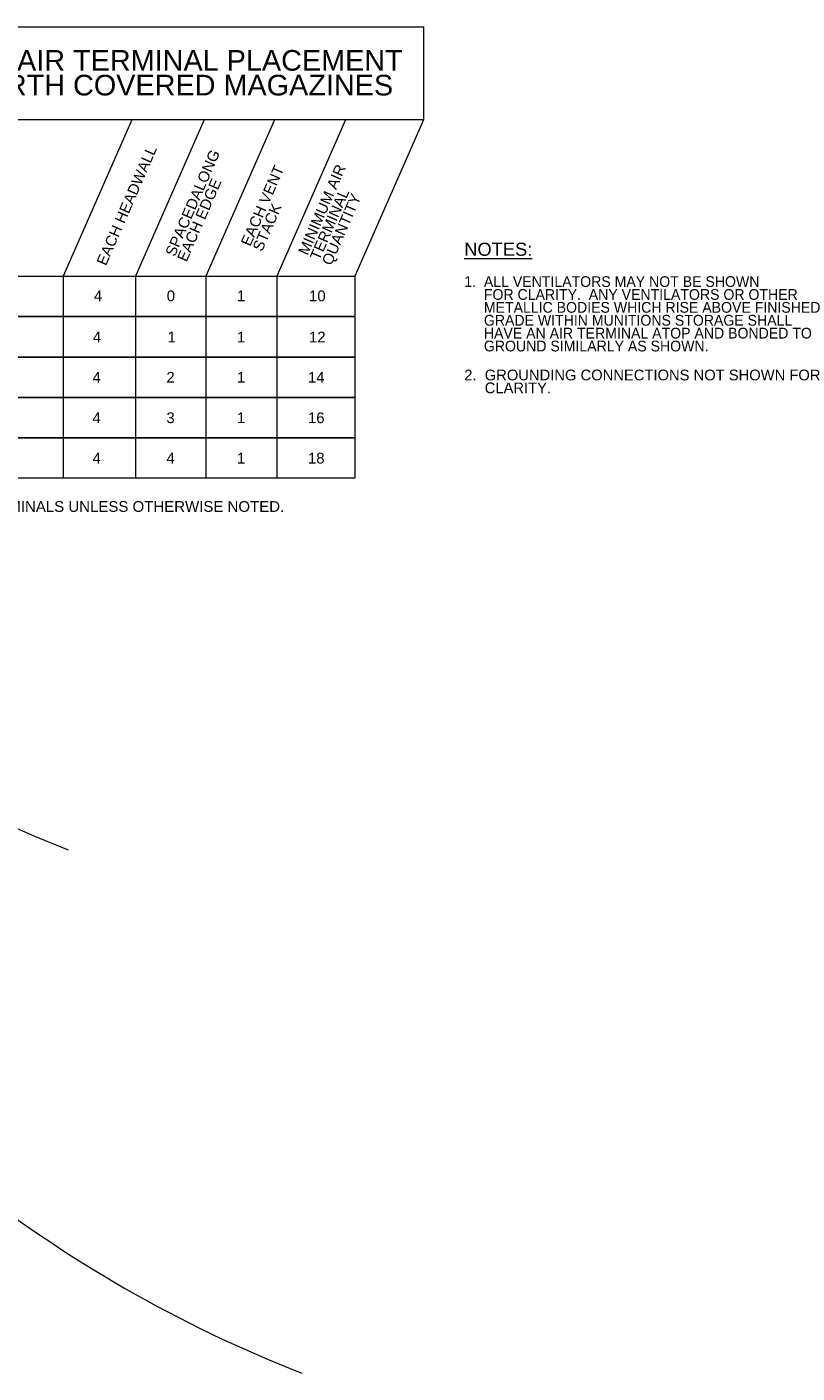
# Model space of a CAD drawing. Header units: inches. Extents: x 3176 to 8492, y -2587 to 2467.
# Tile 3 of 7: x 4689 to 5395, y 358 to 1592. Entities that reach past the tile are written whole.
import ezdxf
from ezdxf.enums import TextEntityAlignment as Align

# ---------------------------------------------------------------- set-up
doc = ezdxf.new("R2010")
doc.units = ezdxf.units.IN
doc.header["$LTSCALE"] = 50
doc.header["$MEASUREMENT"] = 0
doc.layers.add('E-ANNO-TEXT', color=7, linetype='Continuous', lineweight=0)
doc.layers.add('Level 2', color=7, linetype='Continuous', lineweight=0)
doc.styles.add("_1 4 1'-0", font='arial.ttf', dxfattribs={"height": 6})
doc.styles.add('Notes', font='arial.ttf', dxfattribs={"height": 0.098425})
doc.styles.add('TITLE 6.35', font='swissk.ttf', dxfattribs={"height": 250})

# ---------------------------------------------------------------- blocks, each defined once
blk = doc.blocks.new('E-104 LPS')
at = {"layer": 'E-ANNO-TEXT'}
for p, q in [((4785.3, 1506.8, 262.1), (4722.4, 1363.5, 262.1)), ((4851.8, 1506.8, 262.1), (4788.9, 1363.5, 262.1)), ((4916.1, 1506.8, 262.1), (4853.2, 1363.5, 262.1)), ((4981.2, 1506.8, 262.1), (4918.3, 1363.5, 262.1)), ((5052.7, 1506.8, 262.1), (4989.8, 1363.5, 262.1)), ((4722.4, 1363.5, 262.1), (4722.4, 1252.4, 262.1)), ((4788.9, 1363.5, 262.1), (4788.9, 1252.4, 262.1)), ((4853.2, 1363.5, 262.1), (4853.2, 1252.4, 262.1)), ((4918.3, 1363.5, 262.1), (4918.3, 1252.4, 262.1)), ((4722.4, 1326.5, 262.1), (4722.4, 1215.3, 262.1)), ((4788.9, 1326.5, 262.1), (4788.9, 1215.3, 262.1)), ((4853.2, 1326.5, 262.1), (4853.2, 1215.3, 262.1)), ((4918.3, 1326.5, 262.1), (4918.3, 1215.3, 262.1)), ((4722.4, 1289.4, 262.1), (4722.4, 1178.3, 262.1)), ((4788.9, 1289.4, 262.1), (4788.9, 1178.3, 262.1)), ((4853.2, 1289.4, 262.1), (4853.2, 1178.3, 262.1)), ((4918.3, 1289.4, 262.1), (4918.3, 1178.3, 262.1))]:
    blk.add_line(p, q, dxfattribs=at)
for points in [[(4548.1, 1591.9, 262.1), (5052.7, 1591.9, 262.1), (5052.7, 1506.8, 262.1), (4548.1, 1506.8, 262.1)], [(4548.1, 1363.5, 262.1), (4989.8, 1363.5, 262.1), (4989.8, 1326.5, 262.1), (4548.1, 1326.5, 262.1)], [(4548.1, 1326.5, 262.1), (4989.8, 1326.5, 262.1), (4989.8, 1289.4, 262.1), (4548.1, 1289.4, 262.1)], [(4548.1, 1289.4, 262.1), (4989.8, 1289.4, 262.1), (4989.8, 1252.4, 262.1), (4548.1, 1252.4, 262.1)], [(4548.1, 1252.4, 262.1), (4989.8, 1252.4, 262.1), (4989.8, 1215.3, 262.1), (4548.1, 1215.3, 262.1)], [(4548.1, 1215.3, 262.1), (4989.8, 1215.3, 262.1), (4989.8, 1178.3, 262.1), (4548.1, 1178.3, 262.1)]]:
    blk.add_3dface(points, dxfattribs=at)
at = {"layer": 'Level 2'}
for centre in [(5163, 1956, -49.3), (5377, 1476.5, -49.3)]:
    blk.add_arc(centre, 1200, 231.4338, 248.6998, dxfattribs=at)
at = {"layer": 'E-ANNO-TEXT', "style": 'Notes'}
for s, p in [('4', (4750.7, 1350.4, 262.1)), ('0', (4817.4, 1350.4, 262.1)), ('1', (4881.8, 1350.4, 262.1)), ('10', (4947.8, 1350.4, 262.1)), ('4', (4749.7, 1312.7, 262.1)), ('1', (4818.1, 1312.7, 262.1)), ('1', (4881.8, 1312.7, 262.1)), ('12', (4947.8, 1312.7, 262.1)), ('4', (4749.4, 1275.8, 262.1)), ('2', (4817.1, 1275.8, 262.1)), ('1', (4881.8, 1275.8, 262.1)), ('14', (4946.8, 1275.8, 262.1)), ('4', (4749.4, 1238.8, 262.1)), ('3', (4817.1, 1238.7, 262.1)), ('1', (4881.8, 1238.7, 262.1)), ('16', (4946.8, 1238.7, 262.1)), ('4', (4749.4, 1201.7, 262.1)), ('4', (4817.1, 1201.7, 262.1)), ('1', (4881.8, 1201.7, 262.1)), ('18', (4946.8, 1201.7, 262.1))]:
    blk.add_text(s, height=9.84, dxfattribs=at).set_placement(p, align=Align.TOP_LEFT)
at = {"layer": 'E-ANNO-TEXT', "color": 7, "linetype": 'Continuous', "lineweight": 0, "insert": (4798.3, 1549.8, 311.4), "char_height": 18.898, "width": 473.292, "attachment_point": 5, "line_spacing_factor": 0.72, "style": 'TITLE 6.35'}
blk.add_mtext('\\fArial|b0|i0|c00|p39;TYPICAL AIR TERMINAL PLACEMENT FOR EARTH COVERED MAGAZINES', dxfattribs=at)
at = {"layer": 'E-ANNO-TEXT', "color": 7, "linetype": 'Continuous', "lineweight": 0, "attachment_point": 1, "rotation": 66.4932, "line_spacing_factor": 0.72, "style": 'Notes'}
for s, insert, char_height in [('EACH HEADWALL', (4752.7, 1376.4, 262.1), 9.842), ('EACH VENT \\PSTACK', (4884.9, 1394.1, 262.1), 9.84)]:
    blk.add_mtext(s, dxfattribs=dict(at, insert=insert, char_height=char_height))
at = {"layer": 'E-ANNO-TEXT', "color": 7, "linetype": 'Continuous', "lineweight": 0, "char_height": 9.842, "attachment_point": 1, "rotation": 66.4932, "line_spacing_factor": 0.72, "style": 'Notes'}
for s, insert, width in [('SPACEDALONG EACH EDGE', (4815.7, 1384.6, 262.1), 106.994), ('MINIMUM AIR TERMINAL QUANTITY', (4937.5, 1385.9, 262.1), 127.31)]:
    blk.add_mtext(s, dxfattribs=dict(at, insert=insert, width=width))
at = {"layer": 'E-ANNO-TEXT', "color": 7, "linetype": 'Continuous', "lineweight": 13, "width": 501.562, "attachment_point": 1}
for s, insert, char_height, line_spacing_factor, style in [('\\LNOTES:', (5090.1, 1394.2, 316.5), 12, 0.9, "_1 4 1'-0"), ('1.  ALL VENTILATORS MAY NOT BE SHOWN \\P     FOR CLARITY.  ANY VENTILATORS OR OTHER \\P     METALLIC BODIES WHICH RISE ABOVE FINISHED \\P     GRADE WITHIN MUNITIONS STORAGE SHALL \\P     HAVE AN AIR TERMINAL ATOP AND BONDED TO \\P     GROUND SIMILARLY AS SHOWN.', (5090.1, 1363.5, 316.5), 9.842, 0.72, 'Notes'), ('\\pt324;2.  GROUNDING CONNECTIONS NOT SHOWN FOR \\P     CLARITY.  ', (5090.1, 1277.9, 316.5), 9.842, 0.72, 'Notes'), ('\\pt324;NOTE: 24" AIR TERMINALS UNLESS OTHERWISE NOTED.', (4548.2, 1157.4, 316.5), 9.842, 0.72, 'Notes')]:
    blk.add_mtext(s, dxfattribs=dict(at, insert=insert, char_height=char_height, line_spacing_factor=line_spacing_factor, style=style))

msp = doc.modelspace()

# ---------------------------------------------------------------- block references
at = {"color": 7, "linetype": 'Continuous', "lineweight": 0}
msp.add_blockref('E-104 LPS', (0, 0), dxfattribs=at)

doc.saveas('drawing.dxf')
